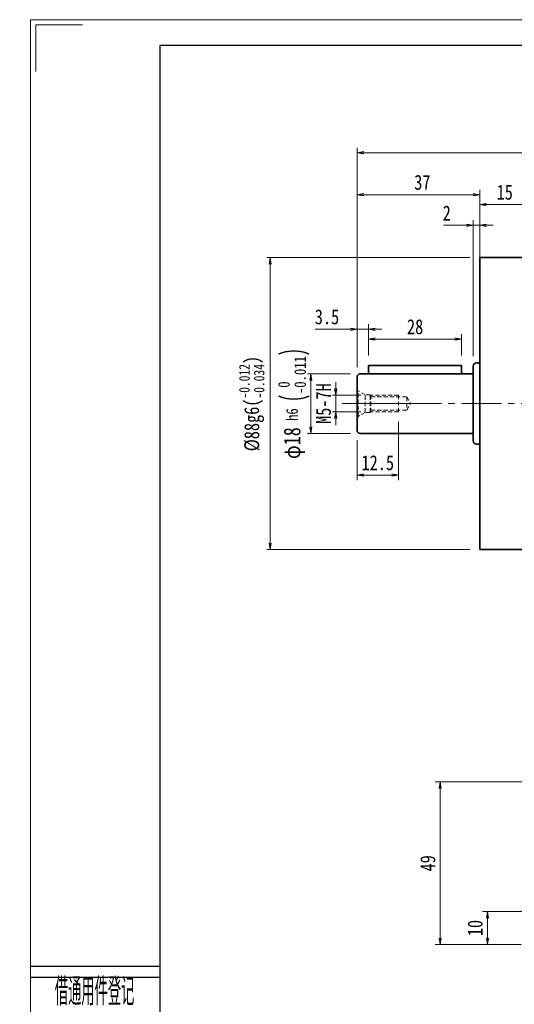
# Model space of a CAD drawing. Header units: millimetres. Extents: x -17 to 650, y 12 to 474.
# Tile 2 of 8: x -17 to 132, y 178 to 474. Entities that reach past the tile are written whole.
import ezdxf
from ezdxf.enums import TextEntityAlignment as Align

# ---------------------------------------------------------------- set-up
doc = ezdxf.new("R2010")
doc.units = ezdxf.units.MM
doc.linetypes.add('HIDDEN', pattern=[1.905, 1.27, -0.635])
doc.linetypes.add('点画线', pattern=[18, 12, -2, 2, -2])
doc.layers.add('2细线层', color=4, linetype='Continuous')
doc.layers.add('6文字层', color=3, linetype='Continuous')
for name, color, linetype, lineweight in [('中心线层', 1, '点画线', 18), ('图框_外框线', 7, 'Continuous', 18), ('尺寸线层', 3, 'Continuous', 18), ('粗实线层', 7, 'Continuous', 35)]:
    doc.layers.add(name, color=color, linetype=linetype, lineweight=lineweight)
doc.styles.add('PC_TEXTSTYLE', font='ISOCP.SHX', dxfattribs={"width": 0.707, "bigfont": 'GBCBIG.SHX'})
doc.styles.add('宋体', font='SimSun.ttf', dxfattribs={"width": 0.8})
doc.dimstyles.new('A水平标注$0', dxfattribs={"dimtxt": 3.5, "dimasz": 2, "dimexe": 1.5, "dimexo": 3, "dimgap": 1.1, "dimtad": 1, "dimtoh": 1, "dimdec": 4, "dimdsep": 46, "dimtxsty": '宋体', "dimblk": 'OPEN', "dimcen": 3, "dimclrd": 3, "dimclre": 3, "dimclrt": 6, "dimadec": 0, "dimazin": 0, "dimtm": 1e-09, "dimtfac": 1, "dimtdec": 4, "dimtix": 1, "dimtmove": 0, "dimatfit": 3, "dimldrblk": 'OPEN', "dimfxl": 0, "dimlwd": 13, "dimlwe": 13, "dimarcsym": 0})
doc.dimstyles.new('D直径标注φ25', dxfattribs={"dimtxt": 3.5, "dimasz": 2, "dimexe": 1, "dimexo": 3, "dimtad": 1, "dimtoh": 1, "dimdec": 1, "dimdsep": 46, "dimtxsty": '宋体', "dimblk": 'OPEN', "dimcen": 3, "dimclrd": 3, "dimclre": 3, "dimclrt": 130, "dimadec": 0, "dimazin": 0, "dimtm": 1e-09, "dimtfac": 1, "dimtdec": 1, "dimtmove": 0, "dimatfit": 0, "dimldrblk": 'OPEN', "dimfxl": 0, "dimlwd": 13, "dimlwe": 13, "dimarcsym": 0})
doc.dimstyles.new('螺孔(M8-7H)', dxfattribs={"dimtxt": 3.5, "dimasz": 2, "dimexe": 1.25, "dimexo": 3, "dimtad": 1, "dimtoh": 1, "dimdec": 4, "dimdsep": 46, "dimtxsty": '宋体', "dimblk": 'OPEN', "dimcen": 3, "dimclrd": 3, "dimclre": 3, "dimclrt": 2, "dimadec": 0, "dimazin": 0, "dimtm": 1e-09, "dimtfac": 1, "dimtdec": 4, "dimtmove": 0, "dimatfit": 3, "dimldrblk": 'OPEN', "dimfxl": 0, "dimlwd": 9, "dimlwe": 9, "dimarcsym": 0})

# ---------------------------------------------------------------- blocks, each defined once
blk = doc.blocks.new('_Open')
at = {"color": 0, "linetype": 'ByBlock', "lineweight": -2}
for p, q in [((-1, 0.17), (0, 0)), ((-1, -0.17), (0, 0)), ((0, 0), (-1, 0))]:
    blk.add_line(p, q, dxfattribs=at)
blk = doc.blocks.new('*D9')
at = {"layer": 'Defpoints', "color": 0, "transparency": 16777216}
for p in [(121.55, 418.6), (136.55, 403.64), (121.55, 402.64)]:
    blk.add_point(p, dxfattribs=at)
at = {"layer": '尺寸线层', "color": 3, "lineweight": 13, "transparency": 16777216}
for p, q in [((121.55, 405.64), (121.55, 420.1)), ((134.55, 418.6), (123.55, 418.6)), ((136.55, 406.64), (136.55, 420.1))]:
    blk.add_line(p, q, dxfattribs=at)
at = {"layer": '尺寸线层', "color": 3, "lineweight": 13, "transparency": 16777216, "xscale": 2, "yscale": 2, "zscale": 2, "rotation": 180}
blk.add_blockref('_Open', (121.55, 418.6), dxfattribs=at)
at = {"layer": '尺寸线层', "color": 3, "lineweight": 13, "transparency": 16777216, "xscale": 2, "yscale": 2, "zscale": 2}
blk.add_blockref('_Open', (136.55, 418.6), dxfattribs=at)
at = {"layer": '尺寸线层', "color": 6, "transparency": 16777216, "insert": (129.05, 422.29), "char_height": 4.5, "attachment_point": 5, "style": '宋体', "bg_fill": 3, "box_fill_scale": 1.1, "bg_fill_color": 257, "bg_fill_transparency": 0}
blk.add_mtext('15', dxfattribs=at)
blk = doc.blocks.new('*D11')
at = {"layer": 'Defpoints', "color": 0, "transparency": 16777216}
for p in [(119.55, 412.38), (121.55, 394.03), (119.55, 369.89)]:
    blk.add_point(p, dxfattribs=at)
at = {"layer": '尺寸线层', "color": 3, "lineweight": 13, "transparency": 16777216}
for p, q in [((110.58, 412.38), (114.08, 412.38)), ((114.08, 412.38), (117.55, 412.38)), ((119.55, 372.89), (119.55, 413.88)), ((121.55, 412.38), (119.55, 412.38)), ((121.55, 397.03), (121.55, 413.88)), ((123.55, 412.38), (125.55, 412.38))]:
    blk.add_line(p, q, dxfattribs=at)
at = {"layer": '尺寸线层', "color": 3, "lineweight": 13, "transparency": 16777216, "xscale": 2, "yscale": 2, "zscale": 2}
blk.add_blockref('_Open', (119.55, 412.38), dxfattribs=at)
at = {"layer": '尺寸线层', "color": 3, "lineweight": 13, "transparency": 16777216, "xscale": 2, "yscale": 2, "zscale": 2, "rotation": 180}
blk.add_blockref('_Open', (121.55, 412.38), dxfattribs=at)
at = {"layer": '尺寸线层', "color": 6, "transparency": 16777216, "insert": (111.58, 416.05), "char_height": 4.5, "attachment_point": 5, "style": '宋体', "bg_fill": 3, "box_fill_scale": 1.1, "bg_fill_color": 257, "bg_fill_transparency": 0}
blk.add_mtext('2', dxfattribs=at)
blk = doc.blocks.new('*D12')
at = {"layer": 'Defpoints', "color": 0, "transparency": 16777216}
for p in [(84.55, 434.2), (243.55, 371.26), (84.55, 366.64)]:
    blk.add_point(p, dxfattribs=at)
at = {"layer": '尺寸线层', "color": 3, "lineweight": 13, "transparency": 16777216}
for p, q in [((84.55, 369.64), (84.55, 435.7)), ((241.55, 434.2), (86.55, 434.2)), ((243.55, 374.26), (243.55, 435.7))]:
    blk.add_line(p, q, dxfattribs=at)
at = {"layer": '尺寸线层', "color": 3, "lineweight": 13, "transparency": 16777216, "xscale": 2, "yscale": 2, "zscale": 2, "rotation": 180}
blk.add_blockref('_Open', (84.55, 434.2), dxfattribs=at)
at = {"layer": '尺寸线层', "color": 3, "lineweight": 13, "transparency": 16777216, "xscale": 2, "yscale": 2, "zscale": 2}
blk.add_blockref('_Open', (243.55, 434.2), dxfattribs=at)
at = {"layer": '尺寸线层', "color": 6, "transparency": 16777216, "insert": (164.05, 437.89), "char_height": 4.5, "attachment_point": 5, "style": '宋体', "bg_fill": 3, "box_fill_scale": 1.1, "bg_fill_color": 257, "bg_fill_transparency": 0}
blk.add_mtext('159', dxfattribs=at)
blk = doc.blocks.new('*D13')
at = {"layer": 'Defpoints', "color": 0, "transparency": 16777216}
for p in [(121.55, 402.64), (58.38, 314.64), (121.55, 314.64)]:
    blk.add_point(p, dxfattribs=at)
at = {"layer": '尺寸线层', "color": 3, "lineweight": 13, "transparency": 16777216}
for p, q in [((118.55, 402.64), (57.38, 402.64)), ((58.38, 400.64), (58.38, 316.64)), ((118.55, 314.64), (57.38, 314.64))]:
    blk.add_line(p, q, dxfattribs=at)
at = {"layer": '尺寸线层', "color": 3, "lineweight": 13, "transparency": 16777216, "xscale": 2, "yscale": 2, "zscale": 2}
for p, rotation in [((58.38, 402.64), 90), ((58.38, 314.64), 270)]:
    blk.add_blockref('_Open', p, dxfattribs=dict(at, rotation=rotation))
at = {"layer": '尺寸线层', "color": 130, "transparency": 16777216, "insert": (52.82, 358.64), "char_height": 4.5, "attachment_point": 5, "rotation": 90, "style": '宋体', "bg_fill": 3, "box_fill_scale": 1.1, "bg_fill_color": 257, "bg_fill_transparency": 0}
blk.add_mtext('{\\A1;\\A1;%%C88g6({\\H0.707107x;\\S-0.012^ -0.034;})}', dxfattribs=at)
blk = doc.blocks.new('*D24')
at = {"layer": 'Defpoints', "color": 0, "transparency": 16777216}
for p in [(121.55, 421.57), (121.55, 402.64), (84.55, 366.64)]:
    blk.add_point(p, dxfattribs=at)
at = {"layer": '尺寸线层', "color": 3, "lineweight": 13, "transparency": 16777216}
for p, q in [((84.55, 369.64), (84.55, 423.07)), ((86.55, 421.57), (119.55, 421.57)), ((121.55, 405.64), (121.55, 423.07))]:
    blk.add_line(p, q, dxfattribs=at)
at = {"layer": '尺寸线层', "color": 3, "lineweight": 13, "transparency": 16777216, "xscale": 2, "yscale": 2, "zscale": 2, "rotation": 180}
blk.add_blockref('_Open', (84.55, 421.57), dxfattribs=at)
at = {"layer": '尺寸线层', "color": 3, "lineweight": 13, "transparency": 16777216, "xscale": 2, "yscale": 2, "zscale": 2}
blk.add_blockref('_Open', (121.55, 421.57), dxfattribs=at)
at = {"layer": '尺寸线层', "color": 6, "transparency": 16777216, "insert": (104.23, 425.27), "char_height": 4.5, "attachment_point": 5, "style": '宋体', "bg_fill": 3, "box_fill_scale": 1.1, "bg_fill_color": 257, "bg_fill_transparency": 0}
blk.add_mtext('37', dxfattribs=at)
blk = doc.blocks.new('23343f_1')
at = {"layer": '中心线层', "linetype": '点画线', "lineweight": 18}
blk.add_line((17.47, 0), (-1.33, 0), dxfattribs=at)
at = {"layer": '粗实线层', "color": 6, "linetype": 'HIDDEN', "lineweight": 18}
for p, q in [((0, -4.4), (0, 4.4)), ((0, 4.4), (0.32, 3.85)), ((2.4, 2.65), (0.32, 3.85)), ((0.32, -3.85), (0.32, 3.85)), ((4, 2.65), (2.4, 2.65)), ((2.4, -2.65), (2.4, 2.65)), ((4.15, 2.5), (4, 2.65)), ((4, -2.65), (4, 2.65)), ((12.5, 2.5), (4.15, 2.5)), ((4.15, -2.5), (4.15, 2.5)), ((4.15, 2), (15, 2)), ((12.5, -2.5), (12.5, 2.5)), ((15, 2), (16.15, 0)), ((15, 2), (15, -2)), ((2.4, -2.65), (0.32, -3.85)), ((4, -2.65), (2.4, -2.65)), ((4.15, -2.5), (4, -2.65)), ((4.15, -2), (15, -2)), ((12.5, -2.5), (4.15, -2.5)), ((15, -2), (16.15, 0)), ((0, -4.4), (0.32, -3.85))]:
    blk.add_line(p, q, dxfattribs=at)
blk = doc.blocks.new('*D25')
at = {"layer": 'Defpoints', "color": 0, "transparency": 16777216}
for p in [(88.7, 361.14), (78.14, 356.14), (88.7, 356.14)]:
    blk.add_point(p, dxfattribs=at)
at = {"layer": '尺寸线层', "color": 3, "lineweight": 9, "transparency": 16777216}
for p, q in [((78.14, 363.14), (78.14, 365.14)), ((85.7, 361.14), (76.89, 361.14)), ((78.14, 361.14), (78.14, 356.14)), ((85.7, 356.14), (76.89, 356.14)), ((78.14, 354.14), (78.14, 352.14))]:
    blk.add_line(p, q, dxfattribs=at)
at = {"layer": '尺寸线层', "color": 3, "lineweight": 9, "transparency": 16777216, "xscale": 2, "yscale": 2, "zscale": 2}
for p, rotation in [((78.14, 361.14), 270), ((78.14, 356.14), 90)]:
    blk.add_blockref('_Open', p, dxfattribs=dict(at, rotation=rotation))
at = {"layer": '尺寸线层', "color": 2, "transparency": 16777216, "insert": (74.46, 358.64), "char_height": 4.5, "attachment_point": 5, "rotation": 90, "style": '宋体', "bg_fill": 3, "box_fill_scale": 1.1, "bg_fill_color": 257, "bg_fill_transparency": 0}
blk.add_mtext('M5-7H', dxfattribs=at)
blk = doc.blocks.new('*D26')
at = {"layer": 'Defpoints', "color": 0, "transparency": 16777216}
for p in [(97.05, 356.14), (84.55, 350.64), (97.05, 337.11)]:
    blk.add_point(p, dxfattribs=at)
at = {"layer": '尺寸线层', "color": 3, "lineweight": 13, "transparency": 16777216}
for p, q in [((97.05, 353.14), (97.05, 335.61)), ((84.55, 347.64), (84.55, 335.61)), ((86.55, 337.11), (95.05, 337.11))]:
    blk.add_line(p, q, dxfattribs=at)
at = {"layer": '尺寸线层', "color": 3, "lineweight": 13, "transparency": 16777216, "xscale": 2, "yscale": 2, "zscale": 2, "rotation": 180}
blk.add_blockref('_Open', (84.55, 337.11), dxfattribs=at)
at = {"layer": '尺寸线层', "color": 3, "lineweight": 13, "transparency": 16777216, "xscale": 2, "yscale": 2, "zscale": 2}
blk.add_blockref('_Open', (97.05, 337.11), dxfattribs=at)
at = {"layer": '尺寸线层', "color": 6, "transparency": 16777216, "insert": (90.8, 340.79), "char_height": 4.5, "attachment_point": 5, "style": '宋体', "bg_fill": 3, "box_fill_scale": 1.1, "bg_fill_color": 257, "bg_fill_transparency": 0}
blk.add_mtext('12.5', dxfattribs=at)
blk = doc.blocks.new('*D27')
at = {"layer": 'Defpoints', "color": 0, "transparency": 16777216}
for p in [(88.05, 381.05), (88.05, 370.14), (84.55, 366.64)]:
    blk.add_point(p, dxfattribs=at)
at = {"layer": '尺寸线层', "color": 3, "lineweight": 13, "transparency": 16777216}
for p, q in [((71.95, 381.05), (80.55, 381.05)), ((80.55, 381.05), (82.55, 381.05)), ((84.55, 369.64), (84.55, 382.55)), ((84.55, 381.05), (88.05, 381.05)), ((88.05, 373.14), (88.05, 382.55)), ((90.05, 381.05), (92.05, 381.05))]:
    blk.add_line(p, q, dxfattribs=at)
at = {"layer": '尺寸线层', "color": 3, "lineweight": 13, "transparency": 16777216, "xscale": 2, "yscale": 2, "zscale": 2}
for p, rotation in [((84.55, 381.05), 359.9999999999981), ((88.05, 381.05), 179.9999999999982)]:
    blk.add_blockref('_Open', p, dxfattribs=dict(at, rotation=rotation))
at = {"layer": '尺寸线层', "color": 6, "transparency": 16777216, "insert": (75.5, 384.75), "char_height": 4.5, "attachment_point": 5, "style": '宋体', "bg_fill": 3, "box_fill_scale": 1.1, "bg_fill_color": 257, "bg_fill_transparency": 0}
blk.add_mtext('3.5', dxfattribs=at)
blk = doc.blocks.new('*D28')
at = {"layer": 'Defpoints', "color": 0, "transparency": 16777216}
for p in [(116.05, 378.07), (88.05, 370.14), (116.05, 370.14)]:
    blk.add_point(p, dxfattribs=at)
at = {"layer": '尺寸线层', "color": 3, "lineweight": 13, "transparency": 16777216}
for p, q in [((88.05, 373.14), (88.05, 379.57)), ((90.05, 378.07), (114.05, 378.07)), ((116.05, 373.14), (116.05, 379.57))]:
    blk.add_line(p, q, dxfattribs=at)
at = {"layer": '尺寸线层', "color": 3, "lineweight": 13, "transparency": 16777216, "xscale": 2, "yscale": 2, "zscale": 2, "rotation": 180}
blk.add_blockref('_Open', (88.05, 378.07), dxfattribs=at)
at = {"layer": '尺寸线层', "color": 3, "lineweight": 13, "transparency": 16777216, "xscale": 2, "yscale": 2, "zscale": 2}
blk.add_blockref('_Open', (116.05, 378.07), dxfattribs=at)
at = {"layer": '尺寸线层', "color": 6, "transparency": 16777216, "insert": (102.05, 381.77), "char_height": 4.5, "attachment_point": 5, "style": '宋体', "bg_fill": 3, "box_fill_scale": 1.1, "bg_fill_color": 257, "bg_fill_transparency": 0}
blk.add_mtext('28', dxfattribs=at)
blk = doc.blocks.new('*D38')
at = {"layer": 'Defpoints', "color": 0, "transparency": 16777216}
for p in [(146.56, 205.64), (123.85, 195.64), (136.95, 195.64)]:
    blk.add_point(p, dxfattribs=at)
at = {"layer": '尺寸线层', "color": 3, "lineweight": 13, "transparency": 16777216}
for p, q in [((143.56, 205.64), (122.35, 205.64)), ((123.85, 203.64), (123.85, 197.64)), ((133.95, 195.64), (122.35, 195.64))]:
    blk.add_line(p, q, dxfattribs=at)
at = {"layer": '尺寸线层', "color": 3, "lineweight": 13, "transparency": 16777216, "xscale": 2, "yscale": 2, "zscale": 2}
for p, rotation in [((123.85, 205.64), 90), ((123.85, 195.64), 270)]:
    blk.add_blockref('_Open', p, dxfattribs=dict(at, rotation=rotation))
at = {"layer": '尺寸线层', "color": 6, "transparency": 16777216, "insert": (120.15, 200.64), "char_height": 4.5, "attachment_point": 5, "rotation": 90, "style": '宋体', "bg_fill": 3, "box_fill_scale": 1.1, "bg_fill_color": 257, "bg_fill_transparency": 0}
blk.add_mtext('10', dxfattribs=at)
blk = doc.blocks.new('*D39')
at = {"layer": 'Defpoints', "color": 0, "transparency": 16777216}
for p in [(172.05, 244.64), (109.6, 195.64), (136.95, 195.64)]:
    blk.add_point(p, dxfattribs=at)
at = {"layer": '尺寸线层', "color": 3, "lineweight": 13, "transparency": 16777216}
for p, q in [((169.05, 244.64), (108.1, 244.64)), ((109.6, 242.64), (109.6, 197.64)), ((133.95, 195.64), (108.1, 195.64))]:
    blk.add_line(p, q, dxfattribs=at)
at = {"layer": '尺寸线层', "color": 3, "lineweight": 13, "transparency": 16777216, "xscale": 2, "yscale": 2, "zscale": 2}
for p, rotation in [((109.6, 244.64), 90), ((109.6, 195.64), 270)]:
    blk.add_blockref('_Open', p, dxfattribs=dict(at, rotation=rotation))
at = {"layer": '尺寸线层', "color": 6, "transparency": 16777216, "insert": (105.9, 220.14), "char_height": 4.5, "attachment_point": 5, "rotation": 90, "style": '宋体', "bg_fill": 3, "box_fill_scale": 1.1, "bg_fill_color": 257, "bg_fill_transparency": 0}
blk.add_mtext('49', dxfattribs=at)
blk = doc.blocks.new('*D41')
at = {"color": 3, "lineweight": 13, "transparency": 16777216}
for p, q in [((82.55, 367.64), (69.63, 367.64)), ((70.63, 351.64), (70.63, 365.64)), ((82.55, 349.64), (69.63, 349.64))]:
    blk.add_line(p, q, dxfattribs=at)
at = {"layer": 'Defpoints', "color": 0, "transparency": 16777216}
for p in [(85.55, 367.64), (85.55, 349.64)]:
    blk.add_point(p, dxfattribs=at)
at = {"color": 3, "lineweight": 13, "transparency": 16777216, "xscale": 2, "yscale": 2, "zscale": 2}
for p, rotation in [((70.63, 367.64), 90), ((70.63, 349.64), 270)]:
    blk.add_blockref('_Open', p, dxfattribs=dict(at, rotation=rotation))
at = {"color": 130, "transparency": 16777216, "insert": (65.55, 358.64), "char_height": 5, "attachment_point": 5, "rotation": 90, "style": '宋体', "bg_fill": 3, "box_fill_scale": 1.1, "bg_fill_color": 257, "bg_fill_transparency": 0}
blk.add_mtext('{\\A1;φ18{}{{\\H0.7x;\\C2; h6 {\\H2x;\\W0.5;(}\\S 0^ -0.011;{\\H2x;\\W0.5;)}}}}', dxfattribs=at)
at = {"layer": 'Defpoints', "color": 0, "transparency": 16777216}
blk.add_point((70.63, 367.64), dxfattribs=at)

msp = doc.modelspace()

# ---------------------------------------------------------------- linework, layer by layer
at = {"layer": '2细线层'}
for p, q in [((-13.76424, 189.1343), (25.15085, 189.1343)), ((-13.76424, 185.80987), (25.15085, 185.80987))]:
    msp.add_line(p, q, dxfattribs=at)
at = {"layer": '中心线层'}
msp.add_line((80.03737, 358.64332), (250.24183, 358.64332), dxfattribs=at)
at = {"layer": '图框_外框线', "color": 3}
msp.add_lwpolyline([(-12.22262, 458.72675), (-12.22262, 472.7418), (1.79243, 472.7418)], dxfattribs=at)
at = {"layer": '粗实线层'}
for p, q in [((136.55227, 402.64332), (121.55227, 402.64332)), ((121.55227, 314.64332), (121.55227, 402.64332)), ((136.55227, 314.64332), (121.55227, 314.64332))]:
    msp.add_line(p, q, dxfattribs=at)

# ---------------------------------------------------------------- texts
at = {"layer": '6文字层', "color": 3, "style": 'PC_TEXTSTYLE', "width": 0.667}
msp.add_text('借通用件登记', height=8.311069, dxfattribs=at).set_placement((5.48228, 181.87472), align=Align.MIDDLE)

# ---------------------------------------------------------------- next in the draw order: dimensions: what is measured, and where the dimension line sits
at = {"layer": '尺寸线层'}
dim = msp.add_linear_dim(base=(121.55227, 418.59795), p1=(136.55227, 403.64332), p2=(121.55227, 402.64332), dimstyle='A水平标注$0', override={"dimtxt": 4.5, "dimgap": 1.5, "dimdec": 1, "dimpost": '<>', "dimblk": 'Open', "dimtvp": 0.1, "dimtfill": 1, "dimtfillclr": 256}, dxfattribs=at)
dim.commit()
dim.dimension.update_dxf_attribs({"geometry": '*D9', "text_midpoint": (129.05227, 422.2851)})

# ---------------------------------------------------------------- next in the draw order: dimensions: what is measured, and where the dimension line sits
dim = msp.add_linear_dim(base=(119.55227, 412.37964), p1=(121.55227, 394.02601), p2=(119.55227, 369.89332), dimstyle='A水平标注$0', override={"dimtxt": 4.5, "dimgap": 1.5, "dimdec": 1, "dimpost": '<>', "dimblk": 'Open', "dimtvp": 0.1, "dimtfill": 1, "dimtfillclr": 256}, dxfattribs=at)
dim.commit()
dim.dimension.update_dxf_attribs({"geometry": '*D11', "text_midpoint": (111.57983, 412.37964), "dimtype": 160})

# ---------------------------------------------------------------- next in the draw order: dimensions: what is measured, and where the dimension line sits
dim = msp.add_linear_dim(base=(84.55227, 434.19526), p1=(243.55227, 371.26251), p2=(84.55227, 366.64332), dimstyle='A水平标注$0', override={"dimtxt": 4.5, "dimgap": 1.5, "dimdec": 1, "dimpost": '<>', "dimblk": 'Open', "dimtvp": 0.1, "dimtfill": 1, "dimtfillclr": 256}, dxfattribs=at)
dim.commit()
dim.dimension.update_dxf_attribs({"geometry": '*D12', "text_midpoint": (164.05227, 437.89498)})

# ---------------------------------------------------------------- next in the draw order: linework, layer by layer
at = {"layer": '粗实线层'}
msp.add_line((119.55227, 369.89332), (119.55227, 347.39332), dxfattribs=at)

# ---------------------------------------------------------------- next in the draw order: dimensions: what is measured, and where the dimension line sits
at = {"layer": '尺寸线层'}
dim = msp.add_linear_dim(base=(58.38415, 314.64332), p1=(121.55227, 402.64332), p2=(121.55227, 314.64332), angle=270, text='{\\A1;\\A1;%%C88g6({\\H0.707107x;\\S-0.012^ -0.034;})}', dimstyle='D直径标注φ25', override={"dimtxt": 4.5, "dimgap": 1.5, "dimpost": 'φ<>', "dimtp": -0.012, "dimtm": 0.034, "dimtdec": 3, "dimtzin": 8}, dxfattribs=at)
dim.commit()
dim.dimension.update_dxf_attribs({"geometry": '*D13', "text_midpoint": (52.81557, 358.64332)})

# ---------------------------------------------------------------- next in the draw order: linework, layer by layer
at = {"layer": '粗实线层'}
for p, q in [((120.55227, 370.89332), (121.55227, 370.89332)), ((84.55227, 366.64332), (84.55227, 350.64332)), ((119.55227, 367.64332), (85.55227, 367.64332)), ((85.55227, 349.64332), (119.55227, 349.64332)), ((120.55227, 346.39332), (121.55227, 346.39332))]:
    msp.add_line(p, q, dxfattribs=at)
for centre, start, end in [((120.55227, 369.89332), 90, 180), ((85.55227, 366.64332), 90, 180), ((85.55227, 350.64332), 180, 270), ((120.55227, 347.39332), 180, 270)]:
    msp.add_arc(centre, 1, start, end, dxfattribs=at)

# ---------------------------------------------------------------- next in the draw order: block references
msp.add_blockref('23343f_1', (84.55227, 358.64332), dxfattribs=at)

# ---------------------------------------------------------------- next in the draw order: dimensions: what is measured, and where the dimension line sits
at = {"layer": '尺寸线层'}
dim = msp.add_linear_dim(base=(121.55227, 421.57281), p1=(84.55227, 366.64332), p2=(121.55227, 402.64332), dimstyle='A水平标注$0', override={"dimtxt": 4.5, "dimgap": 1.5, "dimdec": 1, "dimpost": '<>', "dimblk": 'Open', "dimtvp": 0.1, "dimtfill": 1, "dimtfillclr": 256}, dxfattribs=at)
dim.commit()
dim.dimension.update_dxf_attribs({"geometry": '*D24', "text_midpoint": (104.23203, 421.57281), "dimtype": 160})

# ---------------------------------------------------------------- next in the draw order: linework, layer by layer
at = {"layer": '粗实线层'}
for p, q in [((88.05227, 370.14332), (116.05227, 370.14332)), ((116.05227, 370.14332), (116.05227, 367.64332))]:
    msp.add_line(p, q, dxfattribs=at)

# ---------------------------------------------------------------- next in the draw order: dimensions: what is measured, and where the dimension line sits
at = {"layer": '尺寸线层'}
dim = msp.add_linear_dim(base=(78.13613, 356.14332), p1=(88.70227, 361.14332), p2=(88.70227, 356.14332), angle=270, dimstyle='螺孔(M8-7H)', override={"dimtxt": 4.5, "dimgap": 1.5, "dimpost": 'M<>-7H'}, dxfattribs=at)
dim.commit()
dim.dimension.update_dxf_attribs({"geometry": '*D25', "text_midpoint": (78.13613, 358.64332), "dimtype": 160})

# ---------------------------------------------------------------- next in the draw order: linework, layer by layer
at = {"layer": '粗实线层'}
msp.add_line((88.05227, 370.14332), (88.05227, 367.64332), dxfattribs=at)

# ---------------------------------------------------------------- next in the draw order: dimensions: what is measured, and where the dimension line sits
at = {"layer": '尺寸线层'}
dim = msp.add_linear_dim(base=(97.05227, 337.10677), p1=(84.55227, 350.64332), p2=(97.05227, 356.14332), dimstyle='A水平标注$0', override={"dimtxt": 4.5, "dimgap": 1.5, "dimdec": 1, "dimpost": '<>', "dimblk": 'Open', "dimtvp": 0.1, "dimtfill": 1, "dimtfillclr": 256}, dxfattribs=at)
dim.commit()
dim.dimension.update_dxf_attribs({"geometry": '*D26', "text_midpoint": (90.80227, 340.79392)})

# ---------------------------------------------------------------- next in the draw order: dimensions: what is measured, and where the dimension line sits
dim = msp.add_linear_dim(base=(88.05227, 381.04596), p1=(84.55227, 366.64332), p2=(88.05227, 370.14332), dimstyle='A水平标注$0', override={"dimtxt": 4.5, "dimgap": 1.5, "dimdec": 1, "dimpost": '<>', "dimblk": 'Open', "dimtvp": 0.1, "dimtfill": 1, "dimtfillclr": 256}, dxfattribs=at)
dim.commit()
dim.dimension.update_dxf_attribs({"geometry": '*D27', "text_midpoint": (75.50255, 381.04596), "dimtype": 160})

# ---------------------------------------------------------------- next in the draw order: dimensions: what is measured, and where the dimension line sits
dim = msp.add_linear_dim(base=(116.05227, 378.0711), p1=(88.05227, 370.14332), p2=(116.05227, 370.14332), dimstyle='A水平标注$0', override={"dimtxt": 4.5, "dimgap": 1.5, "dimdec": 1, "dimpost": '<>', "dimblk": 'Open', "dimtvp": 0.1, "dimtfill": 1, "dimtfillclr": 256}, dxfattribs=at)
dim.commit()
dim.dimension.update_dxf_attribs({"geometry": '*D28', "text_midpoint": (102.05227, 381.77082)})

# ---------------------------------------------------------------- next in the draw order: linework, layer by layer
at = {"layer": '图框_外框线', "color": 3}
msp.add_lwpolyline([(-13.77985, 11.80236), (640.25586, 11.80236), (640.25586, 474.29903), (-13.77985, 474.29903)], close=True, dxfattribs=at)
at = {"layer": '图框_外框线', "color": 3, "lineweight": 25}
msp.add_lwpolyline([(25.15085, 19.58849), (632.46972, 19.58849), (632.46972, 466.51289), (25.15085, 466.51289)], close=True, dxfattribs=at)

# ---------------------------------------------------------------- next in the draw order: dimensions: what is measured, and where the dimension line sits
dim = msp.add_linear_dim(base=(70.63222, 367.64332), p1=(85.55227, 349.64332), p2=(85.55227, 367.64332), angle=90, text='{\\A1;φ<>{}{{\\H0.7x;\\C2; h6 {\\H2x;\\W0.5;(}\\S 0^ -0.011;{\\H2x;\\W0.5;)}}}}', dimstyle='D直径标注φ25', override={"dimtxt": 5, "dimpost": '<>', "dimtol": 0, "dimlim": 0, "dimtp": 0, "dimtm": 0.011, "dimtdec": 4, "dimtvp": 0.1})
dim.commit()
dim.dimension.update_dxf_attribs({"geometry": '*D41', "text_midpoint": (70.63222, 358.64332), "dimtype": 160})
at = {"layer": '尺寸线层'}
dim = msp.add_linear_dim(base=(123.84955, 195.64332), p1=(146.55542, 205.64332), p2=(136.95227, 195.64332), angle=90, dimstyle='A水平标注$0', override={"dimtxt": 4.5, "dimgap": 1.5, "dimdec": 1, "dimpost": '<>', "dimblk": 'Open', "dimtvp": 0.1, "dimtfill": 1, "dimtfillclr": 256}, dxfattribs=at)
dim.commit()
dim.dimension.update_dxf_attribs({"geometry": '*D38', "text_midpoint": (120.14983, 200.64332)})

# ---------------------------------------------------------------- next in the draw order: dimensions: what is measured, and where the dimension line sits
dim = msp.add_linear_dim(base=(109.60297, 195.64332), p1=(172.05472, 244.64332), p2=(136.95227, 195.64332), angle=90, dimstyle='A水平标注$0', override={"dimtxt": 4.5, "dimgap": 1.5, "dimdec": 1, "dimpost": '<>', "dimblk": 'Open', "dimtvp": 0.1, "dimtfill": 1, "dimtfillclr": 256}, dxfattribs=at)
dim.commit()
dim.dimension.update_dxf_attribs({"geometry": '*D39', "text_midpoint": (105.90324, 220.14332)})

doc.saveas('drawing.dxf')
